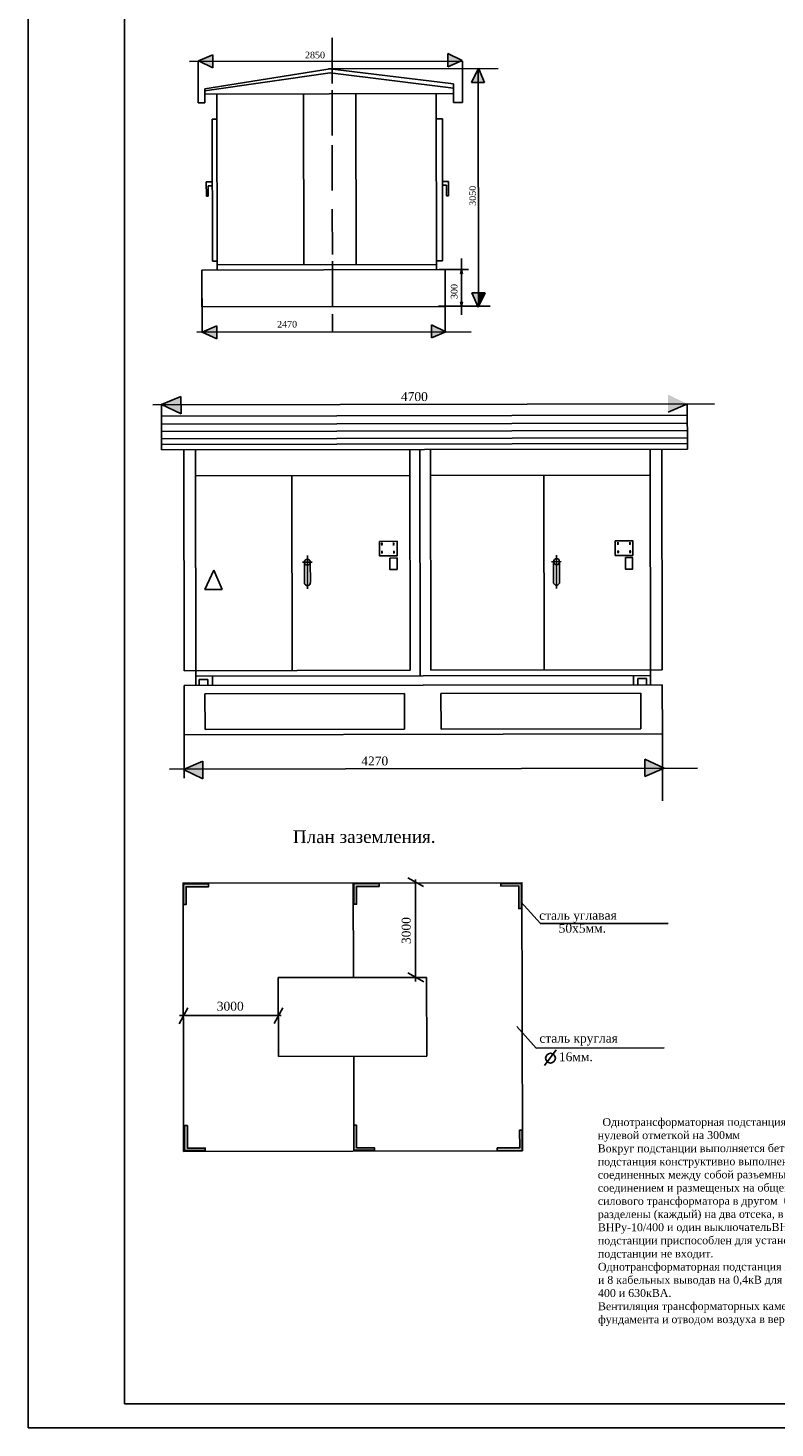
# Model space of a CAD drawing. Extents: x 4085 to 16488, y -65 to 12615.
# Tile 224 of 230: x 15575 to 15727, y 11730 to 12013. Entities that reach past the tile are written whole.
import ezdxf

# ---------------------------------------------------------------- set-up
doc = ezdxf.new("R2010")
doc.units = 0
doc.header["$MEASUREMENT"] = 0
doc.linetypes.add('CONTI', pattern=[0])
doc.layers.get('0').update_dxf_attribs({"color": 250, "linetype": 'CONTI'})
doc.styles.get("Standard").update_dxf_attribs({"font": 'times.ttf'})

msp = doc.modelspace()

# ---------------------------------------------------------------- hatches: boundary and pattern name
h = msp.add_hatch(color=0)
h.set_gradient(color1=(0, 0, 15), color2=(0, 0, 0), one_color=1)
h.paths.add_polyline_path([(15609.93, 12006.8), (15610.15, 12006.7), (15612.86, 12006.7), (15612.85, 12008.05)])
h.paths.add_polyline_path([(15610.15, 12006.7), (15612.86, 12005.4), (15612.86, 12006.7)])
h.paths.add_polyline_path([(15660.54, 12008.29), (15660.54, 12006.79), (15663.24, 12006.79), (15663.46, 12006.89)])
h.paths.add_polyline_path([(15663.24, 12006.79), (15660.54, 12006.79), (15660.54, 12005.64)])
h = msp.add_hatch(color=0)
h.set_gradient(color1=(0, 0, 15), color2=(0, 0, 0), one_color=1)
h.paths.add_polyline_path([(15666.66, 12005.21), (15665.32, 12002.42), (15666.67, 12002.42)])
h.paths.add_polyline_path([(15666.67, 12002.42), (15667.98, 12002.42), (15666.76, 12005.27), (15666.69, 12005.27), (15666.66, 12005.21)])
h.paths.add_polyline_path([(15666.74, 11959.81), (15665.42, 11959.81), (15666.6, 11957.07), (15666.75, 11957.07)])
h = msp.add_hatch(color=0)
h.set_gradient(color1=(0, 0, 15), color2=(0, 0, 0), one_color=1)
h.paths.add_polyline_path([(15663.07, 11963.68), (15663.28, 11963.68), (15663.28, 11964.44), (15663.27, 11964.5)])
h.paths.add_polyline_path([(15663.28, 11963.68), (15663.48, 11963.68), (15663.28, 11964.44)])
h.paths.add_polyline_path([(15663.29, 11957.87), (15663.08, 11957.87), (15663.29, 11957.06), (15663.3, 11957.06)])
h.paths.add_polyline_path([(15663.49, 11957.87), (15663.29, 11957.87), (15663.3, 11957.06), (15663.3, 11957.06)])
h = msp.add_hatch(color=0)
h.set_gradient(color1=(0, 0, 15), color2=(0, 0, 0), one_color=1)
h.paths.add_polyline_path([(15668.08, 11959.81), (15666.74, 11959.81), (15666.75, 11957.07), (15666.6, 11957.07), (15666.67, 11956.89)])
h = msp.add_hatch(color=0)
h.set_gradient(color1=(0, 0, 15), color2=(0, 0, 0), one_color=1)
h.paths.add_polyline_path([(15610.7, 11951.82), (15610.74, 11951.8), (15613.63, 11951.81), (15613.63, 11953.07)])
h.paths.add_polyline_path([(15613.63, 11950.42), (15613.63, 11951.81), (15610.74, 11951.8)])
h.paths.add_polyline_path([(15660.1, 11951.89), (15660.11, 11951.89), (15660.11, 11951.9), (15657.18, 11953.3), (15657.19, 11951.89)])
h.paths.add_polyline_path([(15660.1, 11951.89), (15657.19, 11951.89), (15657.19, 11950.65)])
h = msp.add_hatch(color=0)
h.set_gradient(color1=(0, 0, 15), color2=(0, 0, 0), one_color=1)
h.paths.add_polyline_path([(15705.19, 11939.14), (15705.19, 11937.24), (15709.11, 11937.25), (15709.12, 11937.25)])
h.paths.add_polyline_path([(15705.19, 11937.24), (15705.2, 11935.57), (15709.09, 11937.24), (15709.09, 11937.25)])
h = msp.add_hatch(color=0)
h.set_gradient(color1=(0, 0, 15), color2=(0, 0, 0), one_color=1)
h.paths.add_polyline_path([(15606.39, 11937.07), (15606.39, 11938.78), (15602.46, 11937.1), (15602.54, 11937.06)])
h.paths.add_polyline_path([(15606.4, 11935.21), (15606.39, 11937.07), (15602.54, 11937.06)])
h = msp.add_hatch(color=0)
h.set_gradient(color1=(0, 0, 15), color2=(0, 0, 0), one_color=1)
h.paths.add_polyline_path([(15607.05, 11863.19), (15607.05, 11863.16), (15610.8, 11863.17), (15610.8, 11864.79)])
h.paths.add_polyline_path([(15610.8, 11861.23), (15610.8, 11863.17), (15607.05, 11863.16), (15607.05, 11863.02)])
h.paths.add_polyline_path([(15700.47, 11863.33), (15704.07, 11863.33), (15704.07, 11863.51), (15700.46, 11865.24)])
h.paths.add_polyline_path([(15700.47, 11861.68), (15704.07, 11863.22), (15704.07, 11863.33), (15700.47, 11863.33)])
h = msp.add_hatch(color=0)
h.set_gradient(color2=(0, 0, 0), one_color=1)
h.paths.add_polyline_path([(15607.44, 11839.33), (15612, 11839.33), (15612, 11839.91), (15606.91, 11839.9), (15606.91, 11835.72), (15607.44, 11835.72)])
h = msp.add_hatch(color=0)
h.set_gradient(color2=(0, 0, 0), one_color=1)
h.paths.add_polyline_path([(15642, 11839.39), (15646.57, 11839.4), (15646.57, 11839.97), (15641.47, 11839.96), (15641.48, 11835.78), (15642.01, 11835.78)])
h = msp.add_hatch(color=0)
h.set_gradient(color2=(0, 0, 0), one_color=1)
h.paths.add_polyline_path([(15674.91, 11839.49), (15674.92, 11834.92), (15675.49, 11834.92), (15675.49, 11840.02), (15671.3, 11840.01), (15671.3, 11839.48)])
h = msp.add_hatch(color=0)
h.set_gradient(color2=(0, 0, 0), one_color=1)
h.paths.add_polyline_path([(15607.7, 11786.35), (15607.69, 11790.91), (15607.12, 11790.91), (15607.13, 11785.82), (15611.31, 11785.82), (15611.31, 11786.35)])
h = msp.add_hatch(color=0)
h.set_gradient(color2=(0, 0, 0), one_color=1)
h.paths.add_polyline_path([(15642.02, 11786.41), (15642.01, 11790.97), (15641.44, 11790.97), (15641.44, 11785.88), (15645.63, 11785.88), (15645.63, 11786.41)])
h = msp.add_hatch(color=0)
h.set_gradient(color2=(0, 0, 0), one_color=1)
h.paths.add_polyline_path([(15675.1, 11786.38), (15670.54, 11786.37), (15670.54, 11785.8), (15675.63, 11785.81), (15675.62, 11789.99), (15675.09, 11789.99)])

# ---------------------------------------------------------------- linework, layer by layer
at = {"color": 0}
for p, q in [((15637.03, 12011.46), (15637.04, 12002.26)), ((15609.93, 12006.8), (15612.85, 12008.05)), ((15612.85, 12008.05), (15612.86, 12005.4)), ((15660.54, 12005.64), (15660.54, 12008.29)), ((15660.54, 12008.29), (15663.46, 12006.89)), ((15608.12, 12006.7), (15663.52, 12006.79)), ((15609.87, 12006.7), (15609.89, 11998.3)), ((15612.86, 12005.4), (15609.93, 12006.8)), ((15611.22, 12001.15), (15636.66, 12005.22)), ((15611.22, 12000.72), (15636.64, 12004.4)), ((15636.34, 12005.22), (15670.73, 12005.28)), ((15636.61, 12005.23), (15661.67, 12002.14)), ((15636.64, 12004.4), (15661.67, 12001.3)), ((15663.46, 12006.89), (15660.54, 12005.64)), ((15663.52, 12006.79), (15663.53, 11998.4)), ((15665.32, 12002.42), (15666.73, 12005.35)), ((15666.75, 11957.07), (15666.66, 12005.27)), ((15666.73, 12005.35), (15667.98, 12002.42)), ((15661.67, 12002.14), (15661.68, 11998.39)), ((15667.98, 12002.42), (15665.32, 12002.42)), ((15611.22, 12001.15), (15611.23, 11998.3)), ((15611.22, 12000.1), (15661.68, 12000.19)), ((15613.71, 11964.4), (15613.65, 12000.1)), ((15631.31, 11965.46), (15631.25, 12000.13)), ((15637.05, 12000.86), (15637.06, 11991.66)), ((15641.95, 11965.48), (15641.89, 12000.15)), ((15658.24, 11964.48), (15658.17, 12000.18)), ((15609.89, 11998.3), (15611.23, 11998.3)), ((15661.68, 11998.39), (15663.53, 11998.4)), ((15612.79, 11966.21), (15612.74, 11994.97)), ((15612.74, 11994.97), (15613.66, 11994.97)), ((15658.18, 11995.05), (15659.41, 11995.05)), ((15659.46, 11966.29), (15659.41, 11995.05)), ((15637.06, 11989.71), (15637.08, 11980.51)), ((15612.76, 11982.26), (15611.53, 11982.26)), ((15611.53, 11982.26), (15611.54, 11979.35)), ((15611.91, 11979.35), (15611.9, 11981.5)), ((15611.9, 11981.5), (15612.76, 11981.5)), ((15660.65, 11982.35), (15659.43, 11982.35)), ((15659.44, 11981.58), (15660.27, 11981.59)), ((15660.27, 11981.59), (15660.28, 11979.45)), ((15660.64, 11979.45), (15660.64, 11982.35)), ((15611.54, 11979.35), (15611.91, 11979.35)), ((15660.28, 11979.45), (15660.64, 11979.45)), ((15637.09, 11976.76), (15637.1, 11967.57)), ((15613.71, 11966.21), (15612.79, 11966.21)), ((15613.71, 11965.43), (15658.23, 11965.51)), ((15637.11, 11966.21), (15637.12, 11957.01)), ((15659.46, 11966.29), (15658.23, 11966.29)), ((15658.78, 11964.49), (15664.72, 11964.5)), ((15663.27, 11964.5), (15663.07, 11963.68)), ((15663.48, 11963.68), (15663.27, 11964.5)), ((15663.28, 11966.74), (15663.3, 11955.29)), ((15663.07, 11963.68), (15663.48, 11963.68)), ((15659.98, 11958.71), (15659.99, 11951.85)), ((15666.67, 11956.89), (15665.42, 11959.81)), ((15665.42, 11959.81), (15668.08, 11959.81)), ((15668.08, 11959.81), (15666.67, 11956.89)), ((15610.66, 11958.63), (15610.67, 11951.8)), ((15658.62, 11957.05), (15669.08, 11957.07)), ((15663.49, 11957.87), (15663.08, 11957.87)), ((15663.08, 11957.87), (15663.3, 11957.05)), ((15663.3, 11957.05), (15663.49, 11957.87)), ((15610.7, 11951.82), (15613.63, 11953.07)), ((15613.63, 11953.07), (15613.63, 11950.42)), ((15637.13, 11955.46), (15637.13, 11951.85)), ((15657.19, 11950.65), (15657.18, 11953.3)), ((15657.18, 11953.3), (15660.11, 11951.9)), ((15609.58, 11951.8), (15665.28, 11951.9)), ((15610.67, 11951.8), (15610.67, 11951.8)), ((15613.63, 11950.42), (15610.7, 11951.82)), ((15660.11, 11951.9), (15657.19, 11950.65)), ((15600.67, 11937.06), (15714.61, 11937.26)), ((15602.44, 11937.06), (15602.45, 11927.91)), ((15602.46, 11937.1), (15606.39, 11938.78)), ((15606.4, 11935.21), (15602.46, 11937.1)), ((15606.39, 11938.78), (15606.4, 11935.21)), ((15709.12, 11937.25), (15705.2, 11935.57)), ((15709.09, 11937.25), (15709.11, 11928.1)), ((15602.44, 11934.79), (15709.1, 11934.97)), ((15602.44, 11933.16), (15709.1, 11933.35)), ((15602.45, 11931.67), (15709.1, 11931.86)), ((15602.45, 11930.17), (15709.11, 11930.36)), ((15602.45, 11929.05), (15709.11, 11929.24)), ((15602.45, 11927.91), (15709.11, 11928.1)), ((15607.05, 11883.15), (15606.97, 11927.92)), ((15609.43, 11880.13), (15609.34, 11927.92)), ((15652.86, 11883.23), (15652.78, 11928)), ((15654.9, 11882.12), (15654.82, 11928)), ((15657.08, 11883.24), (15657, 11928.01)), ((15701.65, 11880.29), (15701.57, 11928.08)), ((15704.02, 11883.32), (15703.95, 11928.09)), ((15609.35, 11922.66), (15652.79, 11922.74)), ((15628.88, 11922.72), (15628.95, 11883.19)), ((15657.01, 11922.74), (15701.58, 11922.82)), ((15680, 11922.81), (15680.07, 11883.28)), ((15646.96, 11908.85), (15647.32, 11908.85)), ((15647.12, 11909.12), (15647.12, 11908.57)), ((15649.37, 11908.85), (15649.73, 11908.85)), ((15649.53, 11909.13), (15649.53, 11908.57)), ((15694.88, 11908.93), (15695.24, 11908.93)), ((15695.04, 11909.21), (15695.04, 11908.66)), ((15695.05, 11907.55), (15695.05, 11907)), ((15697.28, 11908.94), (15697.64, 11908.94)), ((15697.44, 11909.21), (15697.44, 11908.66)), ((15697.5, 11907.56), (15697.5, 11907)), ((15631.03, 11905.17), (15633, 11905.17)), ((15631.44, 11904.96), (15631.45, 11901.22)), ((15632.03, 11906.49), (15632.04, 11899.73)), ((15632.62, 11904.99), (15632.63, 11901.19)), ((15646.97, 11907.19), (15647.33, 11907.19)), ((15647.13, 11907.47), (15647.13, 11906.92)), ((15649.43, 11907.2), (15649.79, 11907.2)), ((15649.59, 11907.47), (15649.59, 11906.92)), ((15681.57, 11905.25), (15683.54, 11905.26)), ((15681.98, 11905.05), (15681.99, 11901.31)), ((15682.57, 11906.58), (15682.58, 11899.82)), ((15683.16, 11905.08), (15683.17, 11901.28)), ((15694.89, 11907.28), (15695.25, 11907.28)), ((15697.34, 11907.28), (15697.7, 11907.28)), ((15611.2, 11899.59), (15613.08, 11903.52)), ((15613.08, 11903.52), (15614.76, 11899.6)), ((15614.76, 11899.6), (15611.2, 11899.59)), ((15607.05, 11883.15), (15652.86, 11883.23)), ((15609.42, 11882.04), (15701.65, 11882.2)), ((15612.77, 11882.05), (15612.77, 11880.13)), ((15657.08, 11883.24), (15704.02, 11883.32)), ((15698.17, 11882.2), (15698.18, 11880.29)), ((15607.04, 11880.12), (15704.02, 11880.3)), ((15607.04, 11880.12), (15607.05, 11870.17)), ((15610.1, 11880.13), (15610.1, 11881.38)), ((15610.1, 11881.38), (15611.83, 11881.38)), ((15611.83, 11881.38), (15611.84, 11880.13)), ((15699.09, 11880.29), (15699.09, 11881.54)), ((15699.09, 11881.54), (15700.83, 11881.54)), ((15700.83, 11881.54), (15700.83, 11880.29)), ((15704.02, 11880.3), (15704.04, 11870.34)), ((15651.73, 11878.51), (15611.26, 11878.43)), ((15611.26, 11878.43), (15611.28, 11871.22)), ((15651.73, 11878.51), (15651.75, 11871.29)), ((15699.67, 11878.59), (15659.13, 11878.52)), ((15659.13, 11878.52), (15659.14, 11871.31)), ((15699.68, 11871.38), (15699.67, 11878.59)), ((15704.06, 11873.89), (15704.09, 11856.74)), ((15607.04, 11871.55), (15607.06, 11861.34)), ((15611.28, 11871.22), (15651.75, 11871.29)), ((15659.14, 11871.31), (15699.68, 11871.38)), ((15607.05, 11870.17), (15704.04, 11870.34)), ((15700.47, 11861.68), (15700.46, 11865.24)), ((15700.46, 11865.24), (15704.39, 11863.36)), ((15604.04, 11863.16), (15711.19, 11863.35)), ((15606.87, 11863.11), (15610.8, 11864.79)), ((15610.8, 11861.23), (15606.87, 11863.11)), ((15610.8, 11864.79), (15610.8, 11861.23)), ((15704.39, 11863.36), (15700.47, 11861.68)), ((15641.39, 11820.93), (15641.35, 11840.08)), ((15655.61, 11839.37), (15652.39, 11841.13)), ((15653.99, 11820.12), (15653.95, 11840.79)), ((15626.13, 11820.9), (15656.21, 11820.95)), ((15626.16, 11804.9), (15626.13, 11820.9)), ((15655.65, 11820.08), (15652.43, 11821.85)), ((15656.21, 11820.95), (15656.24, 11804.95)), ((15606.02, 11811.54), (15607.78, 11814.76)), ((15625.3, 11811.57), (15627.07, 11814.79)), ((15606.06, 11813.19), (15626.72, 11813.23)), ((15682.5, 11806.29), (15680.13, 11803.11)), ((15656.24, 11804.95), (15626.16, 11804.9)), ((15641.45, 11785.72), (15641.42, 11804.93))]:
    msp.add_line(p, q, dxfattribs=at)
at = {"linetype": 'Continuous'}
msp.add_lwpolyline([(15575.36, 11729.57), (15995.36, 11729.57), (15995.36, 12020.63), (15575.36, 12020.63), (15575.36, 11729.57)], dxfattribs=at)
msp.add_lwpolyline([(15990.36, 12015.73), (15594.96, 12015.73), (15594.96, 11734.47), (15990.36, 11734.47)], close=True, dxfattribs=at)
at = {"color": 0}
for points in [[(15610.63, 11964.4), (15659.98, 11964.49), (15660, 11957.03), (15610.64, 11956.95)], [(15646.68, 11909.38), (15650.24, 11909.39), (15650.25, 11906.45), (15646.69, 11906.44)], [(15694.5, 11909.46), (15698.06, 11909.47), (15698.06, 11906.53), (15694.5, 11906.52)], [(15648.74, 11906), (15650.22, 11906.01), (15650.22, 11903.69), (15648.75, 11903.69)], [(15696.53, 11906.09), (15698.01, 11906.09), (15698.01, 11903.77), (15696.54, 11903.77)]]:
    msp.add_lwpolyline(points, close=True, dxfattribs=at)
for points in [[(15606.83, 11840.04), (15675.56, 11840.16), (15675.66, 11785.78), (15606.93, 11785.66), (15606.83, 11840.08), (15648.45, 11840.15)], [(15612.05, 11839.91), (15606.91, 11839.9), (15606.91, 11835.72), (15607.44, 11835.72), (15607.44, 11839.33), (15612, 11839.33), (15612, 11839.91)], [(15646.62, 11839.97), (15641.47, 11839.96), (15641.48, 11835.78), (15642.01, 11835.78), (15642, 11839.39), (15646.57, 11839.4), (15646.57, 11839.97)], [(15675.49, 11834.88), (15675.49, 11840.02), (15671.3, 11840.01), (15671.3, 11839.48), (15674.91, 11839.49), (15674.92, 11834.92), (15675.49, 11834.92)], [(15675.36, 11836.24), (15679.31, 11831.86), (15705.25, 11831.91)], [(15674.52, 11811), (15678.47, 11806.62), (15704.42, 11806.66)], [(15607.12, 11790.96), (15607.13, 11785.82), (15611.31, 11785.82), (15611.31, 11786.35), (15607.7, 11786.35), (15607.69, 11790.91), (15607.12, 11790.91)], [(15641.44, 11791.02), (15641.44, 11785.88), (15645.63, 11785.88), (15645.63, 11786.41), (15642.02, 11786.41), (15642.01, 11790.97), (15641.44, 11790.97)], [(15670.49, 11785.8), (15675.63, 11785.81), (15675.62, 11789.99), (15675.09, 11789.99), (15675.1, 11786.38), (15670.54, 11786.37), (15670.54, 11785.8)]]:
    msp.add_lwpolyline(points, dxfattribs=at)
for centre, radius in [((15632.03, 11905.16), 0.617), ((15682.57, 11905.25), 0.617), ((15681.35, 11804.57), 0.983)]:
    msp.add_circle(centre, radius, dxfattribs=at)
for centre in [(15632.03, 11901.03), (15682.57, 11901.11)]:
    msp.add_arc(centre, 0.617, 161.3815, 15.7693, dxfattribs=at)

# ---------------------------------------------------------------- texts
at = {"color": 0, "attachment_point": 1}
for s, insert, char_height, width, rotation in [('{\\fGeorgia|b0|i0|c204|p18;2850}', (15631.54, 12008.67), 1.3462, 4.6924, 0.1016), ('{\\fGeorgia|b0|i0|c204|p18;3050}', (15664.87, 11977.42), 1.3462, 4.6924, 90.1016), ('{\\fGeorgia|b0|i0|c204|p18;300}', (15661.13, 11958.52), 1.3462, 4.6924, 90.1016), ('{\\fGeorgia|b0|i0|c204|p18;2470}', (15625.88, 11954.08), 1.3462, 4.6924, 0.1016), ('{\\fGeorgia|b0|i0|c204|p18;4700}', (15651, 11939.63), 1.8088, 6.3049, 0.1016), ('{\\fGeorgia|b0|i0|c204|p18;4270}', (15642.96, 11865.74), 1.8088, 6.3049, 0.1016), ('{\\fGeorgia|b0|i0|c204|p18;План заземления.}', (15629.09, 11850.75), 2.56, 51.0309, 0.1016), ('{\\fGeorgia|b0|i0|c204|p18;сталь углавая}', (15679.05, 11834.43), 1.8088, 36.1005, 0.1016), ('{\\fGeorgia|b0|i0|c204|p18;3000}', (15651.17, 11827.71), 1.8088, 6.3049, 90.1016), ('{\\fGeorgia|b0|i0|c204|p18;50х5мм.}', (15683, 11831.81), 1.8088, 36.1005, 0.1016), ('{\\fGeorgia|b0|i0|c204|p18;3000}', (15613.65, 11816.01), 1.8088, 6.3049, 0.1016), ('{\\fGeorgia|b0|i0|c204|p18;сталь круглая}', (15679.09, 11809.51), 1.8088, 36.1005, 0.1016), ('{\\fGeorgia|b0|i0|c204|p18;16мм.}', (15683.05, 11805.76), 1.8088, 36.1005, 0.1016), ('{\\fGeorgia|b0|i0|c204|p18;                                                 Общие указания.\\P \\H0.625x;Однотрансформаторная подстанция устанавливается на фундамент , выступающий над нулевой отметкой на 300мм\\PВокруг подстанции выполняется бетонная отмостки шириной 1,0м. Однотрансформаторная подстанция конструктивно выполнена в виде четырех металлических каркасов,  соединенных между собой разъемным( болтовым)\\Pсоединением и размещеных на общей нижней раме. В одном из каркасов расположен блок силового трансформатора в другом  блок распределительного устройства 0,4кВ. Два каркаса разделены (каждый) на два отсека, в которых расположены два выключателя нагрузки ВНРу-10/400 и один выключательВНРп-10/400.четвертый отсек в однотрансформаторной подстанции приспособлен для установки выключателя ВНРу-10/400, который в поставку подстанции не входит.\\PОднотрансформаторная подстанция имеет два кабельных вывода напряжения 6-10кВ,\\Pи 8 кабельных выводав на 0,4кВ для мощностей 160 и 250кВА, и 6 выводов для мощностей 400 и 630кВА.\\PВентиляция трансформаторных камер естественная, с подводом воздуха через полости \\Pфундамента и отводом воздуха в верхней части КТПс ( под крышей)}', (15690.91, 11796.67), 2.56, 95.6436, 0.1016)]:
    msp.add_mtext(s, dxfattribs=dict(at, insert=insert, char_height=char_height, width=width, rotation=rotation))

doc.saveas('drawing.dxf')
